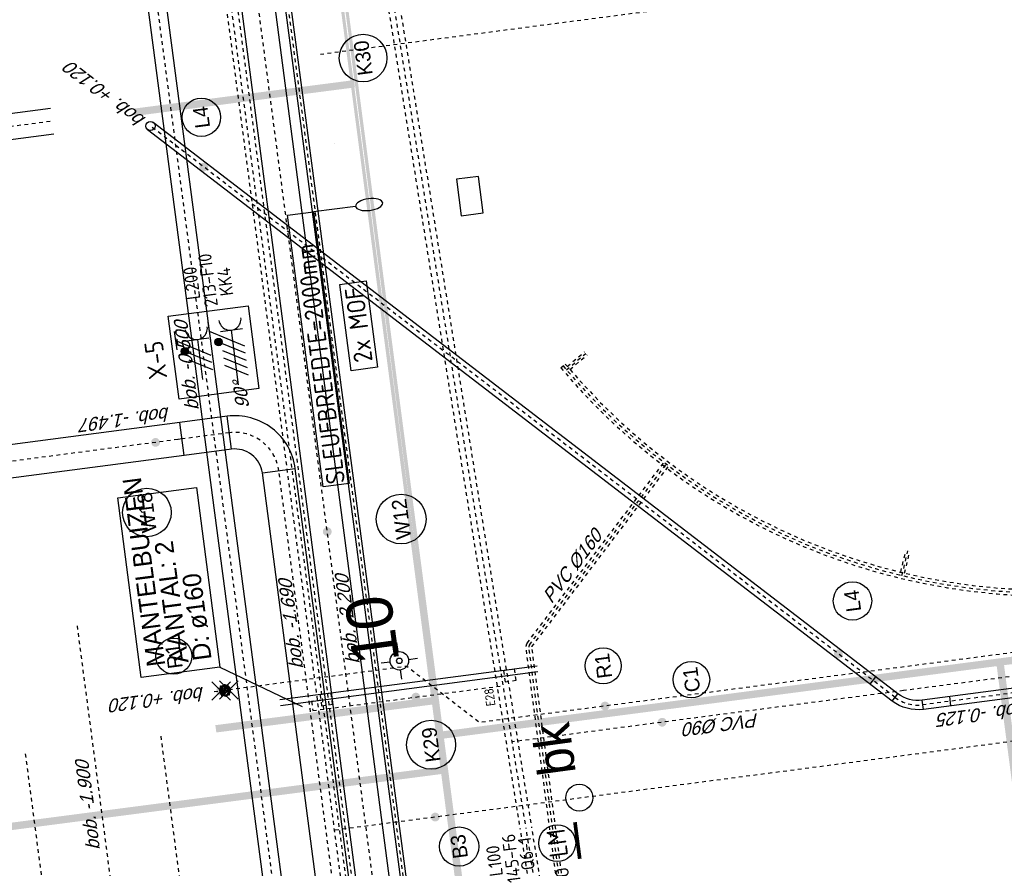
# Model space of a CAD drawing. Header units: metres. Extents: x 118052 to 118564, y 454784 to 455719.
# Tile 136 of 160: x 118496 to 118523, y 455290 to 455313. Entities that reach past the tile are written whole.
import ezdxf
from ezdxf.enums import TextEntityAlignment as Align

# ---------------------------------------------------------------- set-up
doc = ezdxf.new("R2010")
doc.units = ezdxf.units.M
doc.header["$LTSCALE"] = 0.5
doc.header["$PDMODE"] = 3
doc.header["$PDSIZE"] = 0.25
for name, pattern in [('DASHED', [19.05, 12.7, -6.35]), ('Tauw_HIDDEN', [9.525, 6.35, -3.175]), ('Tauw_HIDDEN2', [5.6, 4, -1.6]), ('Tauw_HIDDEN3', [2.8, 2, -0.8]), ('Tauw_L_Center1', [13, 8, -1.67, 1.66, -1.67]), ('Tauw_L_Center2', [6.499, 4, -0.833, 0.833, -0.833]), ('Tauw_Stramien', [13, 8, -1.67, 1.66, -1.67])]:
    doc.linetypes.add(name, pattern=pattern)
for name, color, linetype in [('EL6221--', 6, 'Continuous'), ('EL6222--', 6, 'Continuous'), ('EL6312--', 6, 'Continuous'), ('EL_N_A_EB00----REVISIE~-_-----', 1, 'Continuous'), ('GRAAFWERKZAAMHEDEN', 6, 'Continuous'), ('KABELLOOP', 6, 'Continuous'), ('Koningsstal VIEUWPORT', 254, 'Continuous'), ('M01', 6, 'Continuous'), ('MOF', 6, 'Continuous'), ('TOPOD25', 6, 'Continuous'), ('ZU_B_-_EL999---LR_pvc315_vbr11~H_-----', 1, 'Tauw_L_Center2'), ('ZU_B_-_EL999---LR_pvc315_vbr11~W_-----', 8, 'Tauw_HIDDEN2'), ('ZU_B_-_EL999---LW_pvc110_vbr11~H_-----', 1, 'Tauw_L_Center2'), ('ZU_B_-_EL999---LW_pvc110_vbr11~W_-----', 15, 'Tauw_HIDDEN2'), ('ZU_B_-_EL999---LW_pvc160_vbr11~H_-----', 1, 'Tauw_L_Center2'), ('ZU_B_-_EL999---LW_pvc160_vbr11~W_-----', 8, 'Tauw_HIDDEN2'), ('ZU_B_H_EB00----ONDERDEEL~-_-----', 1, 'Tauw_HIDDEN3'), ('ZU_N_-_AB00----ONDERDEEL__18_^200~N_-----', 7, 'Continuous'), ('ZU_N_-_AL999---LB_PE-90_sdr00__20_^200~M_-----', 7, 'Continuous'), ('ZU_N_-_AL999---LC_pvc90_sdr34__18_^200~-_-----', 7, 'Continuous'), ('ZU_N_-_AL999---LC_pvc90_sdr34__20_^200~M_-----', 7, 'Continuous'), ('ZU_N_-_AL999---LK_pvc125_sdr34__20_^200~M_-----', 7, 'Continuous'), ('ZU_N_-_AL999---LL_pvc250_zgr34__18_^200~N_-----', 7, 'Continuous'), ('ZU_N_-_AL999---LL_pvc250_zgr34__20_^200~M_-----', 7, 'Continuous'), ('ZU_N_-_AL999---LW_gvk500_sdr00__18_^200~N_-----', 7, 'Continuous'), ('ZU_N_-_AL999---LW_gvk900_vgr05__18_^200~B_-----', 7, 'Continuous'), ('ZU_N_-_AL999---LW_gvk900_vgr05__18_^200~N_-----', 7, 'Continuous'), ('ZU_N_-_AL999---LW_gvk900_vgr05__20_^200~M_-----', 7, 'Continuous'), ('ZU_N_-_AL999---LW_pvc160_vbr11__18_^200~-_-----', 7, 'Continuous'), ('ZU_N_-_AL999---LW_pvc160_vbr11__18_^200~N_-----', 7, 'Continuous'), ('ZU_N_-_AL999---LW_pvc160_vbr11__20_^200~M_-----', 7, 'Continuous'), ('ZU_N_-_EL999---LB_PE-110_sdr00~H_-----', 2, 'Tauw_L_Center2'), ('ZU_N_-_EL999---LB_PE-90_sdr00~H_-----', 2, 'Tauw_L_Center2'), ('ZU_N_-_EL999---LB_pvc160_zgr00~H_-----', 2, 'Tauw_L_Center2'), ('ZU_N_-_EL999---LB_pvc160_zgr00~W_-----', 8, 'Continuous'), ('ZU_N_-_EL999---LC_pvc90_sdr34~H_-----', 2, 'Tauw_L_Center2'), ('ZU_N_-_EL999---LK_pvc125_sdr34~H_-----', 2, 'Tauw_L_Center2'), ('ZU_N_-_EL999---LL_pvc250_pgr34~W_-----', 2, 'Continuous'), ('ZU_N_-_EL999---LL_pvc250_sdr34~H_-----', 2, 'Tauw_L_Center2'), ('ZU_N_-_EL999---LL_pvc250_zgr34~H_-----', 2, 'Tauw_L_Center2'), ('ZU_N_-_EL999---LL_pvc250_zgr34~W_-----', 2, 'Continuous'), ('ZU_N_-_EL999---LP_PE-75_sdr00~H_-----', 2, 'Tauw_L_Center2'), ('ZU_N_-_EL999---LR_PE-110_sdr00~H_-----', 2, 'Tauw_L_Center2'), ('ZU_N_-_EL999---LS_gvk700_vgr05~H_-----', 2, 'Tauw_L_Center1'), ('ZU_N_-_EL999---LS_gvk700_vgr05~W_-----', 2, 'Continuous'), ('ZU_N_-_EL999---LW_gvk500_sdr00~H_-----', 2, 'Tauw_L_Center2'), ('ZU_N_-_EL999---LW_gvk500_vgr05~H_-----', 2, 'Tauw_L_Center2'), ('ZU_N_-_EL999---LW_gvk500_vgr05~W_-----', 2, 'Continuous'), ('ZU_N_-_EL999---LW_gvk900_vgr05~H_-----', 2, 'Tauw_L_Center1'), ('ZU_N_-_EL999---LW_gvk900_vgr05~W_-----', 2, 'Continuous'), ('ZU_N_-_EL999---LW_pvc160_vbr11~H_-----', 2, 'Tauw_L_Center2'), ('ZU_N_-_EL999---SYM_STRAATKOLK~-_----c', 7, 'Tauw_L_Center2'), ('ZU_N_-_ML999---LB_PE-90_sdr00__20_^200~M_-----', 7, 'Continuous'), ('ZU_N_-_ML999---LC_pvc90_sdr34__20_^200~M_-----', 7, 'Continuous'), ('ZU_N_-_ML999---LK_pvc125_sdr34__20_^200~M_-----', 7, 'Continuous'), ('ZU_N_-_ML999---LL_pvc250_zgr34__20_^200~M_-----', 7, 'Continuous'), ('ZU_N_-_ML999---LW_gvk900_vgr05__20_^200~M_-----', 7, 'Continuous'), ('ZU_N_-_ML999---LW_pvc160_vbr11__20_^200~M_-----', 7, 'Continuous'), ('ZU_N_A_EL999---L__GY-AFSLUITER-150_pn10~W_-----', 8, 'Continuous'), ('ZU_N_A_EVRH--E-BETON_SPARING~-_-----', 253, 'Continuous'), ('ZU_N_D_EB00----ONDERDEEL~-_---H-', 2, 'Tauw_HIDDEN'), ('ZU_N_N_MVRHX---ALG_Stramien~-_008--', 8, 'Tauw_Stramien')]:
    doc.layers.add(name, color=color, linetype=linetype)
doc.styles.add('BURO-018', font='Isocp.shx', dxfattribs={"height": 360})
doc.styles.add('BURO-025', font='Isocp.shx', dxfattribs={"height": 500})
doc.styles.add('ROMANS', font='tcb_ltype.shx')
doc.styles.add('TAUW-ISOCP', font='tcb_isocp.shx')
doc.styles.add('tcb_isocp', font='tcb_isocp.shx')
doc.styles.add('WB025', font='ISO.SHX', dxfattribs={"height": 2.5})

# ---------------------------------------------------------------- blocks, each defined once
blk = doc.blocks.new('meAF150T')
at = {"color": 0}
for p, q in [((0, -105), (0, 105)), ((5, 140), (25, 140)), ((5, 80), (5, 140)), ((5, -140), (5, 80)), ((25, 80), (25, 140)), ((25, 85), (35, 85)), ((25, 85), (25, -85)), ((37, 76), (37, -75)), ((173, 76), (173, -75)), ((185, 85), (175, 85)), ((185, 140), (185, 85)), ((185, 140), (205, 140)), ((185, -85), (185, 85)), ((205, 140), (205, -80)), ((210, 105), (210, -105)), ((25, -140), (5, -140)), ((35, -85), (25, -85)), ((25, -140), (25, -85)), ((185, -85), (175, -85)), ((185, -80), (185, -140)), ((205, -140), (185, -140)), ((205, -80), (205, -140))]:
    blk.add_line(p, q, dxfattribs=at)
at = {"color": 251}
for p, q in [((97, 80), (97, 20)), ((113, 80), (113, 20)), ((28, -39), (81, -9)), ((36, -52), (88, -22)), ((174, -52), (122, -22)), ((182, -39), (129, -9))]:
    blk.add_line(p, q, dxfattribs=at)
for radius in [142, 135, 8.29]:
    blk.add_circle((105, -4), radius, dxfattribs=at)
at = {"color": 0}
blk.add_circle((105, -4), 61.8, dxfattribs=at)
at = {"color": 251}
for centre, radius, start, end in [((105, -4), 123, 111.1267, 188.8733), ((105, -4), 115, 111.1267, 188.8733), ((72, 80), 32.3, 0, 111.1267), ((72, 80), 25, 0, 111.1267), ((105, -4), 19.3, 126.6559, 173.3441), ((88, 20), 10, 306.6559, 0), ((138, 80), 32.3, 68.8733, 180), ((138, 80), 25, 68.8733, 180), ((123, 20), 10, 180, 233.3441), ((105, -4), 19.3, 6.6559, 53.3441), ((105, -4), 115, 351.1267, 68.8733), ((105, -4), 123, 351.1267, 68.8733), ((16, -18), 32.3, 188.8733, 300), ((16, -18), 25, 188.8733, 300), ((48, -74), 32.3, 120, 231.1267), ((48, -74), 25, 120, 231.1267), ((105, -4), 123, 231.1267, 308.8733), ((105, -4), 115, 231.1267, 308.8733), ((76, 0), 10, 300, 353.3441), ((93, -31), 10, 66.6559, 120), ((105, -4), 19.3, 246.6559, 293.3441), ((117, -31), 10, 60, 113.3441), ((134, 0), 10, 186.6559, 240), ((162, -74), 25, 308.8733, 60), ((194, -18), 32.3, 240, 351.1267), ((162, -74), 32.3, 308.8733, 60), ((194, -18), 25, 240, 351.1267)]:
    blk.add_arc(centre, radius, start, end, dxfattribs=at)
at = {"color": 0}
for centre, start, end in [((105, 85), 0, 180), ((105, -85), 180, 0)]:
    blk.add_arc(centre, 70, start, end, dxfattribs=at)
for p in [(0, 0), (0, 0), (210, 0), (210, 0)]:
    blk.add_point(p, dxfattribs=at)
blk = doc.blocks.new('M01')
for points in [[(0, 0.5), (0, 1)], [(-1, 0), (-0.5, 0)], [(0.5, 0), (1, 0)], [(0, -0.5), (0, -1)]]:
    blk.add_lwpolyline(points)
for radius in [0.5, 0.15]:
    blk.add_circle((0, 0), radius)
blk = doc.blocks.new('66')
at = {"linetype": 'Continuous'}
blk.add_circle((0, 0), 0.365, dxfattribs=at)
at = {"linetype": 'Continuous', "style": 'ROMANS'}
blk.add_text('bk', height=1, dxfattribs=at).set_placement((0.683, 0))
blk = doc.blocks.new('E00416')
at = {"color": 0, "linetype": 'Continuous'}
for p, q in [((-3, 7.98), (-3, 5.48)), ((-3, 6.73), (1.5, 4.13)), ((-1.5, 6.5), (1.5, 6.5)), ((0, 1), (0, 6.5)), ((1.5, 3.13), (-1.5, 4.87)), ((1.5, 2.13), (-1.5, 3.87))]:
    blk.add_line(p, q, dxfattribs=at)
at = {"color": 0, "linetype": 'Continuous', "const_width": 0.5}
blk.add_lwpolyline([(-1.68, 5.12, 1), (-2.18, 5.12, 1)], format="xyb", close=True, dxfattribs=at)
at = {"color": 0, "linetype": 'Continuous'}
blk.add_circle((-1.93, 5.12), 0.5, dxfattribs=at)
blk.add_arc((0, 8), 1.5, 180, 0, dxfattribs=at)
at = {"color": 0, "linetype": 'Continuous', "style": 'BURO-018', "flags": 1}
blk.add_attdef('E_MATCODE', text='', height=1.8, rotation=262.5837, dxfattribs=at).set_placement((-436086809.67, 176092602.94), align=Align.MIDDLE)
at = {"color": 0, "linetype": 'Continuous', "style": 'BURO-018'}
for tag, p in [('E_GKAST', (0, 13)), ('E_GROEP', (0, 10)), ('E_SGROEP', (4.5, 10))]:
    blk.add_attdef(tag, text='', height=1.8, dxfattribs=at).set_placement(p, align=Align.MIDDLE)
at = {"color": 0, "linetype": 'Continuous', "style": 'BURO-018', "flags": 1}
blk.add_attdef('E_VERMCODE', text='', height=1.8, dxfattribs=at).set_placement((13, 10), align=Align.MIDDLE)
blk = doc.blocks.new('111304D')
at = {"color": 0, "linetype": 'Continuous'}
for p, q in [((-3, 9.98), (-3, 7.48)), ((-3, 8.73), (1.5, 6.13)), ((-1.5, 8.5), (1.5, 8.5)), ((0, 1), (0, 8.5)), ((1.5, 5.13), (-1.5, 6.87)), ((1.5, 4.13), (-1.5, 5.87)), ((1.5, 3.13), (-1.5, 4.87)), ((1.5, 2.13), (-1.5, 3.87))]:
    blk.add_line(p, q, dxfattribs=at)
at = {"color": 0, "linetype": 'Continuous', "const_width": 0.5}
blk.add_lwpolyline([(-1.68, 7.12, 1), (-2.18, 7.12, 1)], format="xyb", close=True, dxfattribs=at)
at = {"color": 0, "linetype": 'Continuous'}
blk.add_circle((-1.93, 7.12), 0.5, dxfattribs=at)
blk.add_arc((0, 10), 1.5, 180, 0, dxfattribs=at)
at = {"color": 0, "linetype": 'Continuous', "style": 'BURO-018', "flags": 1}
blk.add_attdef('E_MATCODE', text='', height=1.8, rotation=262.5837, dxfattribs=at).set_placement((-436086809.67, 176092602.94), align=Align.MIDDLE)
at = {"color": 0, "linetype": 'Continuous', "style": 'BURO-018'}
for tag, p in [('E_GKAST', (0, 15.5)), ('E_GROEP', (0, 12.5)), ('E_SGROEP', (4.5, 12.5))]:
    blk.add_attdef(tag, text='', height=1.8, dxfattribs=at).set_placement(p, align=Align.MIDDLE)
at = {"color": 0, "linetype": 'Continuous', "style": 'BURO-018', "flags": 1}
blk.add_attdef('E_VERMCODE', text='', height=1.8, dxfattribs=at).set_placement((13, 12.5), align=Align.MIDDLE)
blk = doc.blocks.new('E00172')
at = {"color": 0, "linetype": 'Continuous', "const_width": 0.5}
blk.add_lwpolyline([(-2.5, 0.75), (2.5, 0.75)], dxfattribs=at)
at = {"color": 0, "linetype": 'Continuous'}
blk.add_circle((0, 3.5), 2.5, dxfattribs=at)
at = {"color": 0, "linetype": 'Continuous', "style": 'BURO-018'}
for tag, p in [('E_GKAST', (0, 11.5)), ('E_GROEP', (0, 8.5)), ('E_SGROEP', (4.5, 8.5)), ('E_ARMCODE', (0, 3.5)), ('E_SLET', (4.5, 2.5))]:
    blk.add_attdef(tag, text='', height=1.8, dxfattribs=at).set_placement(p, align=Align.MIDDLE)
blk = doc.blocks.new('A$C051E189E')
at = {"layer": 'EL6221--'}
blk.add_lwpolyline([(89872, -50125), (92135, -50125), (92135, -52307), (89872, -52307)], close=True, dxfattribs=at)
ref = blk.add_blockref('111304D', (89843, -51773), dxfattribs=dict(at, xscale=200, yscale=200, zscale=200, rotation=270.0000221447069))
ref.add_attrib('E_GROEP', 'KK4', dxfattribs={"layer": '0', "color": 1, "linetype": 'Continuous', "height": 360, "rotation": 0, "style": 'BURO-018'}).set_placement((92865, -51773), align=Align.MIDDLE)
ref.add_attrib('E_GKAST', 'L200', dxfattribs={"layer": '0', "color": 1, "linetype": 'Continuous', "height": 360, "rotation": 0, "style": 'BURO-018'}).set_placement((92943, -50873), align=Align.MIDDLE)
ref.add_attrib('E_SGROEP', '213-F10', dxfattribs={"layer": '0', "color": 1, "linetype": 'Continuous', "height": 360, "rotation": 0, "style": 'BURO-018'}).set_placement((92967, -51318), align=Align.MIDDLE)
at = {"layer": 'EL6222--', "xscale": 200, "yscale": 200, "zscale": 200, "rotation": 270.0000221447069}
blk.add_blockref('E00416', (90111, -50836), dxfattribs=at)
at = {"layer": 'EL6312--'}
ref = blk.add_blockref('E00172', (76609, -59415), dxfattribs=dict(at, xscale=200.0000000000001, yscale=200.0000000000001, zscale=200.0000000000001, rotation=359.9226929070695))
ref.add_attrib('E_ARMCODE', 'LM', dxfattribs={"layer": '0', "color": 2, "linetype": 'Continuous', "height": 500, "style": 'BURO-025'}).set_placement((76610, -58715), align=Align.MIDDLE)
ref.add_attrib('E_SLET', 'O', dxfattribs={"layer": '0', "color": 1, "linetype": 'Continuous', "height": 360, "style": 'BURO-018'}).set_placement((75802, -58742), align=Align.MIDDLE)
ref.add_attrib('E_GROEP', '145-F6', dxfattribs={"layer": '0', "color": 1, "linetype": 'Continuous', "height": 360, "style": 'BURO-018'}).set_placement((76363, -57426), align=Align.MIDDLE)
ref.add_attrib('E_GKAST', 'L100', dxfattribs={"layer": '0', "color": 1, "linetype": 'Continuous', "height": 360, "style": 'BURO-018'}).set_placement((76353, -56965), align=Align.MIDDLE)
ref.add_attrib('E_SGROEP', 'Q6-1', dxfattribs={"layer": '0', "color": 1, "linetype": 'Continuous', "height": 360, "style": 'BURO-018'}).set_placement((76435, -57847), align=Align.MIDDLE)
at = {"layer": 'EL6221--', "color": 2, "style": 'BURO-025'}
blk.add_text('X-5', height=500, dxfattribs=at).set_placement((90483, -49886))
blk = doc.blocks.new('A$C6DFC50BF')
at = {"layer": 'GRAAFWERKZAAMHEDEN'}
for p, q in [((82529, -50278), (81178, -52344)), ((81286, -51770), (81286, -58798)), ((81446, -51770), (81446, -58798)), ((94430, -55545), (94430, -54396))]:
    blk.add_line(p, q, dxfattribs=at)
for points in [[(82529, -48130), (87435, -48130), (87435, -50278), (82529, -50278)], [(87007, -53682), (94430, -53682), (94430, -54396), (87007, -54396)]]:
    blk.add_lwpolyline(points, close=True, dxfattribs=at)
at = {"layer": 'GRAAFWERKZAAMHEDEN', "extrusion": (0, 0, -1)}
blk.add_ellipse((94430, -55915), major_axis=(0, -370), ratio=0.428882, start_param=-3.141592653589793, end_param=3.141592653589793, dxfattribs=at)
at = {"layer": 'KABELLOOP', "linetype": 'DASHED', "const_width": 200}
for points in [[(78974, -55944), (78984, -39191)], [(80883, -49951), (80873, -55944)], [(97737, -49946), (97728, -55947)], [(79918, -55944), (79918, -91750), (53598, -91754), (53598, -89650)], [(63390, -68371), (63373, -71240), (79918, -71240)]]:
    blk.add_lwpolyline(points, dxfattribs=at)
blk.add_lwpolyline([(186089, -55944), (-17582, -55944)], close=True, dxfattribs=at)
at = {"layer": 'MOF'}
blk.add_lwpolyline([(90029, -54849), (92389, -54849), (92389, -55562), (90029, -55562)], close=True, dxfattribs=at)
at = {"layer": 'GRAAFWERKZAAMHEDEN', "color": 2}
for s, p in [('MANTELBUIZEN', (82768, -48822)), ('AANTAL: 2', (82768, -49455)), ('D: ø160', (82768, -50084))]:
    blk.add_text(s, height=500, rotation=359.9837, dxfattribs=at).set_placement(p)
at = {"layer": 'GRAAFWERKZAAMHEDEN', "color": 2, "style": 'BURO-025'}
blk.add_text('SLEUFBREEDTE=2000mm', height=500, rotation=359.9837, dxfattribs=at).set_placement((87041, -54292))
at = {"layer": 'MOF', "color": 2, "style": 'BURO-025'}
blk.add_text('2x MOF', height=500, rotation=359.9837, dxfattribs=at).set_placement((90212, -55458))
blk = doc.blocks.new('Leidingen')
at = {"layer": 'ZU_B_-_EL999---LR_pvc315_vbr11~H_-----'}
for points in [[(-184985.7, 1922.1), (-152315.8, 2855.2)], [(-188528.2, 1820.9), (-185095.7, 1919)]]:
    blk.add_lwpolyline(points, dxfattribs=at)
at = {"layer": 'ZU_B_-_EL999---LR_pvc315_vbr11~W_-----'}
for points in [[(-184990.2, 2079.5), (-152320.3, 3012.6)], [(-184981.2, 1764.7), (-152311.3, 2697.7)], [(-188532.7, 1978.4), (-185100.2, 2076.4)], [(-188523.7, 1663.5), (-185091.2, 1761.5)]]:
    blk.add_lwpolyline(points, dxfattribs=at)
at = {"layer": 'ZU_B_-_EL999---LW_pvc110_vbr11~H_-----'}
for points in [[(-172936.2, -778.1), (-172561.4, -1355)], [(-179644.2, -9064.2), (-179001.9, -9310.7)]]:
    blk.add_lwpolyline(points, dxfattribs=at)
at = {"layer": 'ZU_B_-_EL999---LW_pvc110_vbr11~W_-----'}
for points in [[(-172938.7, -875.2), (-172607.5, -1385)], [(-172846.4, -815.3), (-172515.3, -1325)], [(-179549.7, -9041.6), (-178982.2, -9259.4)], [(-179589.1, -9144.3), (-179021.6, -9362.1)]]:
    blk.add_lwpolyline(points, dxfattribs=at)
at = {"layer": 'ZU_B_-_EL999---LW_pvc160_vbr11~H_-----'}
for points in [[(-192940.6, 1403.4), (-192940.6, 1285.4, 0.4142136), (-192858.6, 1203.4), (-180252.7, 1204.6, -0.1971205), (-180195.1, 1181), (-175821.6, -3131.8)], [(-172819.2, -702.8, 0.3271499), (-180200.6, -19710.8)]]:
    blk.add_lwpolyline(points, format="xyb", dxfattribs=at)
at = {"layer": 'ZU_B_-_EL999---LW_pvc160_vbr11~W_-----'}
blk.add_line((-172862.3, -635.3), (-172776.2, -770.2), dxfattribs=at)
for points in [[(-193020.6, 1403.4), (-193020.6, 1285.4, 0.4142136), (-192858.6, 1123.4), (-180252.7, 1124.6, -0.1971205), (-180251.3, 1124.1), (-175877.8, -3188.7)], [(-192860.6, 1403.4), (-192860.6, 1285.4, 0.4142136), (-192858.6, 1283.4), (-180252.7, 1284.6, -0.1971205), (-180139, 1238), (-175765.5, -3074.8)], [(-172862.3, -635.3, 0.3271499), (-180277.9, -19731.5, 0.3271499)], [(-172776.2, -770.2, 0.3271499), (-180123.4, -19690.1, 0.3271499)]]:
    blk.add_lwpolyline(points, format="xyb", dxfattribs=at)
at = {"layer": 'ZU_B_H_EB00----ONDERDEEL~-_-----', "ltscale": 0.005}
blk.add_arc((-166028.2, 4641.2), 1, 91.1194, 181.1194, dxfattribs=at)
at = {"layer": 'ZU_N_-_EL999---LB_PE-110_sdr00~H_-----'}
blk.add_lwpolyline([(-189750.6, 554.2), (-189750.6, 7068.1), (-129822, 7068.1), (-129822, 7212.6)], dxfattribs=at)
at = {"layer": 'ZU_N_-_EL999---LB_PE-90_sdr00~H_-----'}
blk.add_lwpolyline([(-201858.8, -23250.3), (-201858.8, -11695.8), (-184489.4, -11695.8), (-184491.2, 7068.1)], dxfattribs=at)
at = {"layer": 'ZU_N_-_EL999---LB_pvc160_zgr00~H_-----'}
blk.add_lwpolyline([(-188326.3, 428), (-188330.9, 4822.3, -0.4142136), (-187771.5, 5382.9), (-138780.5, 5434.3, 0.4139341), (-138221.1, 5994.4), (-138227, 68533.4, 0.1989124), (-138391.1, 68929.4), (-148707.2, 79243.6, 0.1983621), (-149102, 79407.5), (-169703.5, 79449.2, 0.123322), (-169967.6, 79383.6), (-194911.9, 66117.4)], format="xyb", dxfattribs=at)
at = {"layer": 'ZU_N_-_EL999---LB_pvc160_zgr00~W_-----'}
for points in [[(-188246.3, 428), (-188250.9, 4822.4, -0.4142136), (-187771.4, 5302.9), (-138780.4, 5354.3, 0.4139341), (-138141.1, 5994.4), (-138147, 68533.4, 0.1989124), (-138334.5, 68985.9), (-148650.6, 79300.1, 0.1983621), (-149101.9, 79487.5), (-169703.3, 79529.2, 0.123322), (-170005.1, 79454.3), (-194949.5, 66188.1)], [(-188406.3, 427.9), (-188410.9, 4822.2, -0.4142136), (-187771.6, 5462.9), (-138780.6, 5514.3, 0.4139341), (-138301.1, 5994.3), (-138307, 68533.4, 0.1989124), (-138447.6, 68872.8), (-148763.8, 79187, 0.1983621), (-149102.2, 79327.5), (-169703.6, 79369.2, 0.123322), (-169930, 79313), (-194874.3, 66046.8)]]:
    blk.add_lwpolyline(points, format="xyb", dxfattribs=at)
at = {"layer": 'ZU_N_-_EL999---LC_pvc90_sdr34~H_-----'}
blk.add_lwpolyline([(-184593.4, -12189.5), (-182740.8, -12189.5), (-182740.8, -8697.2), (-182740.8, 1986.2)], dxfattribs=at)
at = {"layer": 'ZU_N_-_EL999---LK_pvc125_sdr34~H_-----'}
for points in [[(-180948.1, 6980.2), (-180948.1, 7230.2), (-181198.1, 7230.2), (-181198.1, 2030.3)], [(-180948.1, 1966.8), (-180948.1, 2037.4)]]:
    blk.add_lwpolyline(points, dxfattribs=at)
at = {"layer": 'ZU_N_-_EL999---LL_pvc250_pgr34~W_-----'}
blk.add_circle((-164918.5, 9531.9), 125, dxfattribs=at)
at = {"layer": 'ZU_N_-_EL999---LL_pvc250_sdr34~H_-----'}
blk.add_line((-167648.8, 6800.3), (-167648.8, 6800.3), dxfattribs=at)
at = {"layer": 'ZU_N_-_EL999---LL_pvc250_zgr34~H_-----'}
blk.add_lwpolyline([(-183190.8, -13474), (-183190.8, -9171.1, -0.1988535), (-182892.2, -8450), (-164918.5, 9531.9)], format="xyb", dxfattribs=at)
at = {"layer": 'ZU_N_-_EL999---LL_pvc250_zgr34~W_-----', "linetype": 'Continuous'}
for p, q in [((-182450.4, -7831.2), (-182273.6, -8007.9)), ((-182980.6, -8361.6), (-182803.8, -8538.4)), ((-183315.8, -9171.1), (-183065.8, -9171.1)), ((-183315.8, -9921.1), (-183065.8, -9921.1))]:
    blk.add_line(p, q, dxfattribs=at)
at = {"layer": 'ZU_N_-_EL999---LL_pvc250_zgr34~W_-----'}
for points in [[(-183315.8, -13474), (-183315.8, -9171.1, -0.1988535), (-182980.6, -8361.6), (-165006.9, 9620.3)], [(-183065.8, -13474), (-183065.8, -9171.1, -0.1988535), (-182803.8, -8538.4), (-164830, 9443.5)]]:
    blk.add_lwpolyline(points, format="xyb", dxfattribs=at)
at = {"layer": 'ZU_N_-_EL999---LP_PE-75_sdr00~H_-----', "flags": 128}
blk.add_lwpolyline([(-118553.2, 6962), (-242100.9, 6918.1), (-260870, 6918.1), (-260870, -569.1), (-260870, -22082.4), (-262858.1, -22082.4)], dxfattribs=at)
at = {"layer": 'ZU_N_-_EL999---LR_PE-110_sdr00~H_-----'}
blk.add_lwpolyline([(-243248.2, 6768.1), (-93379.2, 6768.1, -0.1316525), (-90879.2, 6098.3), (-85840.8, 3189.4)], format="xyb", dxfattribs=at)
at = {"layer": 'ZU_N_-_EL999---LS_gvk700_vgr05~H_-----'}
blk.add_lwpolyline([(-164437.6, 28944.2), (-164435.1, 12156)], dxfattribs=at)
at = {"layer": 'ZU_N_-_EL999---LS_gvk700_vgr05~W_-----'}
for points in [[(-164787.6, 28945.1), (-164785.1, 12156)], [(-164087.6, 28943.4), (-164085.1, 12156.1)]]:
    blk.add_lwpolyline(points, dxfattribs=at)
at = {"layer": 'ZU_N_-_EL999---LW_gvk500_sdr00~H_-----'}
blk.add_line((-198035.7, 13253.5), (-178012.5, 13253.5), dxfattribs=at)
at = {"layer": 'ZU_N_-_EL999---LW_gvk500_vgr05~H_-----'}
blk.add_lwpolyline([(-153708, 11108.9), (-153707.3, 9682.9, -0.4142136), (-154456.9, 8932.4), (-209397.5, 8902.7)], format="xyb", dxfattribs=at)
at = {"layer": 'ZU_N_-_EL999---LW_gvk500_vgr05~W_-----'}
for points in [[(-153958, 11108.9), (-153957.3, 9682.7, -0.4142136), (-154457, 9182.4), (-209397.7, 9152.7)], [(-153458, 11108.9), (-153457.3, 9683, -0.4142136), (-154456.7, 8682.4), (-209397.4, 8652.7)]]:
    blk.add_lwpolyline(points, format="xyb", dxfattribs=at)
at = {"layer": 'ZU_N_-_EL999---LW_gvk900_vgr05~H_-----'}
blk.add_lwpolyline([(-173438.4, 9904), (-173440.9, 26690.7)], dxfattribs=at)
for points in [[(-221527.9, 14778.6), (-221517.2, 8493.3, 0.4137152), (-220320.2, 7298.3), (-174635.4, 7298.3, 0.4142136), (-173438.4, 8495.3), (-173438.4, 9789.3, 0.0000367), (-173438.4, 9789.5), (-173438.4, 9904)], [(-241353.5, 8700.8), (-241353.5, 7410.2, 0.4142136), (-240156.5, 6213.2), (-134155.4, 6213.2, 0.4142136), (-132958.4, 7410.2), (-132958.4, 9548.4)]]:
    blk.add_lwpolyline(points, format="xyb", dxfattribs=at)
at = {"layer": 'ZU_N_-_EL999---LW_gvk900_vgr05~W_-----', "linetype": 'Continuous'}
for p, q in [((-173888.4, 9789.4), (-172988.4, 9789.5)), ((-173888.4, 9789.3), (-172988.4, 9789.3)), ((-173888.4, 8495.3), (-172988.4, 8495.3)), ((-174635.4, 7748.3), (-174635.4, 6848.3))]:
    blk.add_line(p, q, dxfattribs=at)
at = {"layer": 'ZU_N_-_EL999---LW_gvk900_vgr05~W_-----'}
for points in [[(-221977.9, 14777.8), (-221967.2, 8492.5, 0.4137152), (-220320.2, 6848.3), (-174635.4, 6848.3, 0.4142136), (-172988.4, 8495.3), (-172988.4, 9789.3, 0.0000367), (-172988.4, 9789.5), (-172990.9, 26690.7)], [(-221077.9, 14779.4), (-221067.2, 8494.1, 0.4137152), (-220320.2, 7748.3), (-174635.4, 7748.3, 0.4142136), (-173888.4, 8495.3), (-173888.4, 9789.3, 0.0000367), (-173888.4, 9789.4), (-173890.9, 26690.6)], [(-241803.5, 8700.8), (-241803.5, 7410.2, 0.4142136), (-240156.5, 5763.2), (-134155.4, 5763.2, 0.4142136), (-132508.4, 7410.2), (-132508.4, 9548.4)], [(-240903.5, 8700.8), (-240903.5, 7410.2, 0.4142136), (-240156.5, 6663.2), (-134155.4, 6663.2, 0.4142136), (-133408.4, 7410.2), (-133408.4, 9548.4)]]:
    blk.add_lwpolyline(points, format="xyb", dxfattribs=at)
at = {"layer": 'ZU_N_-_EL999---LW_pvc160_vbr11~H_-----', "flags": 128}
blk.add_lwpolyline([(-192167.7, -22097.6), (-189931.8, -19861.4), (-189932.5, -12745.7), (-182104.6, -12745.4), (-182104.6, 2800.7), (-180342, 4555.2), (-180347.1, 9902.4)], dxfattribs=at)
at = {"layer": 'ZU_N_-_EL999---SYM_STRAATKOLK~-_----c', "lineweight": -3}
for points in [[(-181098.1, 6680.2), (-180798.1, 6680.2), (-180798.1, 6980.2), (-181098.1, 6980.2)], [(-181098.1, 1666.8), (-180798.1, 1666.8), (-180798.1, 1966.8), (-181098.1, 1966.8)]]:
    blk.add_lwpolyline(points, close=True, dxfattribs=at)
at = {"layer": 'ZU_N_-_ML999---LB_PE-90_sdr00__20_^200~M_-----', "flags": 128}
blk.add_lwpolyline([(-184490.9, 4319, 0, 0, 0), (-184388.6, 4381.8, 0, 91.8, 0), (-184396.4, 4377, 91.8, 169.7, 0), (-184418.6, 4363.4, 169.7, 221.7, 0), (-184451.8, 4343, 221.7, 240, 0), (-184490.9, 4319, 240, 221.7, 0), (-184530, 4295, 221.7, 169.7, 0), (-184563.3, 4274.7, 169.7, 91.8, 0), (-184585.4, 4261.1, 91.8, 0, 0), (-184593.2, 4256.3, 0, 0, 0), (-184490.9, 4319, 0, 0, 0), (-184913.9, 4059.6, 0, 0, 0)], format="xyseb", dxfattribs=at)
at = {"layer": 'ZU_N_-_ML999---LB_PE-90_sdr00__20_^200~M_-----'}
blk.add_circle((-185367.1, 3781.7), 531.6, dxfattribs=at)
at = {"layer": 'ZU_N_-_ML999---LC_pvc90_sdr34__20_^200~M_-----', "ltscale": 0.005}
blk.add_lwpolyline([(-182740.8, -2108.3, 0, 0, 0), (-182797.2, -2002.4, 0, 91.8, 0), (-182792.9, -2010.4, 91.8, 169.7, 0), (-182780.7, -2033.4, 169.7, 221.7, 0), (-182762.4, -2067.8, 221.7, 240, 0), (-182740.8, -2108.3, 240, 221.7, 0), (-182719.2, -2148.8, 221.7, 169.7, 0), (-182700.9, -2183.2, 169.7, 91.8, 0), (-182688.6, -2206.1, 91.8, 0, 0), (-182684.3, -2214.2, 0, 0, 0), (-182740.8, -2108.3, 0, 0, 0), (-182066.5, -2714, 0, 0, 0)], format="xyseb", dxfattribs=at)
blk.add_circle((-181698.7, -3044.4), 494.4, dxfattribs=at)
at = {"layer": 'ZU_N_-_ML999---LK_pvc125_sdr34__20_^200~M_-----', "flags": 128}
for points in [[(-181198.1, 4416.8, 0, 0, 0), (-181080, 4438.1, 0, 91.8, 0), (-181089, 4436.5, 91.8, 169.7, 0), (-181114.6, 4431.9, 169.7, 221.7, 0), (-181152.9, 4425, 221.7, 240, 0), (-181198.1, 4416.8, 240, 221.7, 0), (-181243.3, 4408.7, 221.7, 169.7, 0), (-181281.6, 4401.8, 169.7, 91.8, 0), (-181307.2, 4397.2, 91.8, 0, 0), (-181316.2, 4395.6, 0, 0, 0), (-181198.1, 4416.8, 0, 0, 0), (-181879.7, 4294.2, 0, 0, 0)], [(-161829.3, 3470.7, 0, 0, 0), (-161709.5, 3464.2, 0, 91.8, 0), (-161718.6, 3464.7, 91.8, 169.7, 0), (-161744.6, 3466.1, 169.7, 221.7, 0), (-161783.5, 3468.2, 221.7, 240, 0), (-161829.3, 3470.7, 240, 221.7, 0), (-161875.2, 3473.2, 221.7, 169.7, 0), (-161914, 3475.4, 169.7, 91.8, 0), (-161940, 3476.8, 91.8, 0, 0), (-161949.1, 3477.3, 0, 0, 0), (-161829.3, 3470.7, 0, 0, 0), (-163196.3, 3545.4, 0, 0, 0)]]:
    blk.add_lwpolyline(points, format="xyseb", dxfattribs=at)
at = {"layer": 'ZU_N_-_ML999---LK_pvc125_sdr34__20_^200~M_-----'}
for centre, radius in [((-182532.1, 4176.7), 662.9), ((-163840.5, 3580.6), 645.2)]:
    blk.add_circle(centre, radius, dxfattribs=at)
at = {"layer": 'ZU_N_-_ML999---LL_pvc250_zgr34__20_^200~M_-----', "flags": 128}
for points in [[(-166207.6, 8242.2, 0, 0, 0), (-166327.2, 8251.9, 0, 91.8, 0), (-166318.1, 8251.2, 91.8, 169.7, 0), (-166292.2, 8249.1, 169.7, 221.7, 0), (-166253.3, 8245.9, 221.7, 240, 0), (-166207.6, 8242.2, 240, 221.7, 0), (-166161.8, 8238.4, 221.7, 169.7, 0), (-166123, 8235.3, 169.7, 91.8, 0), (-166097.1, 8233.1, 91.8, 0, 0), (-166088, 8232.4, 0, 0, 0), (-166207.6, 8242.2, 0, 0, 0), (-165381.7, 8174.7, 0, 0, 0)], [(-181523.8, -7081, 0, 0, 0), (-181634.8, -7035.3, 0, 91.8, 0), (-181626.3, -7038.8, 91.8, 169.7, 0), (-181602.3, -7048.7, 169.7, 221.7, 0), (-181566.3, -7063.5, 221.7, 240, 0), (-181523.8, -7081, 240, 221.7, 0), (-181481.4, -7098.6, 221.7, 169.7, 0), (-181445.4, -7113.4, 169.7, 91.8, 0), (-181421.4, -7123.3, 91.8, 0, 0), (-181412.9, -7126.8, 0, 0, 0), (-181523.8, -7081, 0, 0, 0), (-180633.7, -7448.3, 0, 0, 0)]]:
    blk.add_lwpolyline(points, format="xyseb", dxfattribs=at)
at = {"layer": 'ZU_N_-_ML999---LL_pvc250_zgr34__20_^200~M_-----'}
for centre in [(-164863.4, 8132.4), (-180153, -7646.7)]:
    blk.add_circle(centre, 520, dxfattribs=at)
at = {"layer": 'ZU_N_-_ML999---LW_gvk900_vgr05__20_^200~M_-----', "flags": 128}
for points in [[(-173438.5, 10509, 0, 0, 0), (-173322.3, 10478.8, 0, 91.8, 0), (-173331.2, 10481.1, 91.8, 169.7, 0), (-173356.3, 10487.7, 169.7, 221.7, 0), (-173394.1, 10497.4, 221.7, 240, 0), (-173438.5, 10509, 240, 221.7, 0), (-173482.9, 10520.5, 221.7, 169.7, 0), (-173520.6, 10530.3, 169.7, 91.8, 0), (-173545.8, 10536.8, 91.8, 0, 0), (-173554.7, 10539.1, 0, 0, 0), (-173438.5, 10509, 0, 0, 0), (-174653.3, 10823.9, 0, 0, 0)], [(-176441, 6213.2, 0, 0, 0), (-176445.6, 6333.1, 0, 91.8, 0), (-176445.3, 6323.9, 91.8, 169.7, 0), (-176444.3, 6298, 169.7, 221.7, 0), (-176442.8, 6259, 221.7, 240, 0), (-176441, 6213.2, 240, 221.7, 0), (-176439.3, 6167.3, 221.7, 169.7, 0), (-176437.8, 6128.4, 169.7, 91.8, 0), (-176436.8, 6102.4, 91.8, 0, 0), (-176436.4, 6093.2, 0, 0, 0), (-176441, 6213.2, 0, 0, 0), (-176388.9, 4856.6, 0, 0, 0)]]:
    blk.add_lwpolyline(points, format="xyseb", dxfattribs=at)
at = {"layer": 'ZU_N_-_ML999---LW_gvk900_vgr05__20_^200~M_-----'}
for centre, radius in [((-175290.9, 10989.2), 658.6), ((-176363.1, 4183.3), 673.7)]:
    blk.add_circle(centre, radius, dxfattribs=at)
at = {"layer": 'ZU_N_-_ML999---LW_pvc160_vbr11__20_^200~M_-----', "flags": 128}
for points in [[(-180347, 9640.2, 0, 0, 0), (-180430.7, 9554.2, 0, 91.8, 0), (-180424.3, 9560.8, 91.8, 169.7, 0), (-180406.2, 9579.4, 169.7, 221.7, 0), (-180379, 9607.3, 221.7, 240, 0), (-180347, 9640.2, 240, 221.7, 0), (-180315, 9673.1, 221.7, 169.7, 0), (-180287.8, 9701, 169.7, 91.8, 0), (-180269.6, 9719.6, 91.8, 0, 0), (-180263.3, 9726.2, 0, 0, 0), (-180347, 9640.2, 0, 0, 0), (-179586.7, 10418.9, 0, 0, 0)], [(-182104.6, -630.5, 0, 0, 0), (-182224.1, -620.1, 0, 91.8, 0), (-182215, -620.9, 91.8, 169.7, 0), (-182189.1, -623.1, 169.7, 221.7, 0), (-182150.3, -626.5, 221.7, 240, 0), (-182104.6, -630.5, 240, 221.7, 0), (-182058.8, -634.4, 221.7, 169.7, 0), (-182020, -637.8, 169.7, 91.8, 0), (-181994.1, -640, 91.8, 0, 0), (-181985, -640.8, 0, 0, 0), (-182104.6, -630.5, 0, 0, 0), (-181508.1, -682.1, 0, 0, 0)]]:
    blk.add_lwpolyline(points, format="xyseb", dxfattribs=at)
at = {"layer": 'ZU_N_-_ML999---LW_pvc160_vbr11__20_^200~M_-----'}
for centre in [(-179245.4, 10769.3), (-181020.9, -724.4)]:
    blk.add_circle(centre, 489.1, dxfattribs=at)
at = {"layer": 'ZU_N_A_EVRH--E-BETON_SPARING~-_-----', "flags": 128}
blk.add_lwpolyline([(-167426.6, 1501.4), (-168426.6, 1501.4), (-168426.6, 901.4), (-167426.6, 901.4), (-167426.6, 1501.4)], dxfattribs=at)
at = {"layer": 'ZU_N_D_EB00----ONDERDEEL~-_---H-'}
for points in [[(-181347.1, 15104.5), (-195831.5, 15103.2)], [(-181347.1, 11404.5), (-195819.1, 11403.2)]]:
    blk.add_lwpolyline(points, dxfattribs=at)
at = {"layer": 'ZU_N_N_MVRHX---ALG_Stramien~-_008--'}
blk.add_line((-163594.5, -15224.7), (-163594.5, 4715), dxfattribs=at)
at = {"layer": 'EL_N_A_EB00----REVISIE~-_-----'}
for name in ['A$C051E189E', 'A$C6DFC50BF']:
    blk.add_blockref(name, (-262229.9, 59850.1), dxfattribs=at)
at = {"layer": 'M01'}
ref = blk.add_blockref('M01', (-180164.8, 4731.5), dxfattribs=dict(at, xscale=499.9999999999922, yscale=499.9999999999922, zscale=499.9999999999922, rotation=0.2803370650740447))
ref.add_attrib('TAG', '10', (-180164.8, 4731.5), dxfattribs={"layer": '0', "color": 81, "height": 1250, "rotation": 0.28034})
at = {"layer": 'TOPOD25', "xscale": 999.9999999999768, "yscale": 999.9999999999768, "zscale": 999.9999999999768, "rotation": 0.2803370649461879}
blk.add_blockref('66', (-184477.6, 381.4), dxfattribs=at)
at = {"layer": 'ZU_N_A_EL999---L__GY-AFSLUITER-150_pn10~W_-----', "rotation": 270.0101344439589}
blk.add_blockref('meAF150T', (-180347.1, 9624.2), dxfattribs=at)
at = {"layer": 'ZU_B_-_EL999---LR_pvc315_vbr11~H_-----', "style": 'WB025'}
blk.add_text('E28', height=250, rotation=0.00544, dxfattribs=at).set_placement((-181704.1, 2307.2))
at = {"layer": 'ZU_N_-_AB00----ONDERDEEL__18_^200~N_-----', "style": 'tcb_isocp', "oblique": 20.00024}
blk.add_text('bob. -1.900', height=360, rotation=0.00544, dxfattribs=at).set_placement((-184182.7, 13434.9))
at = {"layer": 'ZU_N_-_AL999---LB_PE-90_sdr00__20_^200~M_-----', "style": 'tcb_isocp'}
blk.add_text('B3', height=400, dxfattribs=at).set_placement((-185367.1, 3781.7), align=Align.MIDDLE)
at = {"layer": 'ZU_N_-_AL999---LC_pvc90_sdr34__18_^200~-_-----', "style": 'TAUW-ISOCP', "oblique": 20.00024}
blk.add_text('PVC %%12990', height=360, rotation=90, dxfattribs=at).set_placement((-182835.5, -4719.1))
at = {"layer": 'ZU_N_-_AL999---LC_pvc90_sdr34__20_^200~M_-----', "ltscale": 0.005, "style": 'tcb_isocp'}
blk.add_text('C1', height=400, dxfattribs=at).set_placement((-181698.7, -3044.4), align=Align.MIDDLE)
at = {"layer": 'ZU_N_-_AL999---LK_pvc125_sdr34__20_^200~M_-----', "style": 'tcb_isocp'}
for s, p in [('K29', (-182532.1, 4176.7)), ('K30', (-163840.5, 3580.6))]:
    blk.add_text(s, height=400, dxfattribs=at).set_placement(p, align=Align.MIDDLE)
at = {"layer": 'ZU_N_-_AL999---LL_pvc250_zgr34__18_^200~N_-----', "style": 'tcb_isocp', "oblique": 20.00024}
for s, rotation, p in [('bob. +0.120', 45.01299, (-164700.9, 9605)), ('bob. -0.125', 90.003, (-183477.2, -11970.4))]:
    blk.add_text(s, height=360, rotation=rotation, dxfattribs=at).set_placement(p)
at = {"layer": 'ZU_N_-_AL999---LL_pvc250_zgr34__20_^200~M_-----', "style": 'tcb_isocp'}
for p in [(-164863.4, 8132.4), (-180153, -7646.7)]:
    blk.add_text('L4', height=400, dxfattribs=at).set_placement(p, align=Align.MIDDLE)
at = {"layer": 'ZU_N_-_AL999---LW_gvk500_sdr00__18_^200~N_-----', "style": 'tcb_isocp', "oblique": 20.00024}
blk.add_text('bob. -0.500', height=360, rotation=0.03102, dxfattribs=at).set_placement((-172713.8, 9230))
at = {"layer": 'ZU_N_-_AL999---LW_gvk900_vgr05__18_^200~B_-----', "style": 'tcb_isocp', "oblique": 20.00024}
blk.add_text('90%%d', height=360, dxfattribs=at).set_placement((-172472.8, 8048.8), align=Align.MIDDLE_CENTER)
at = {"layer": 'ZU_N_-_AL999---LW_gvk900_vgr05__18_^200~N_-----', "style": 'tcb_isocp', "oblique": 20.00024}
blk.add_text('bob. -1.497', height=360, rotation=90.00841, dxfattribs=at).set_placement((-172538.7, 10013))
for s, p in [('bob. -1.690', (-180030, 7340.7)), ('bob. -2.200', (-180097.7, 5804.1))]:
    blk.add_text(s, height=360, dxfattribs=at).set_placement(p)
at = {"layer": 'ZU_N_-_AL999---LW_gvk900_vgr05__20_^200~M_-----', "style": 'tcb_isocp'}
for s, p in [('W18', (-175290.9, 10989.2)), ('W12', (-176363.1, 4183.3))]:
    blk.add_text(s, height=400, dxfattribs=at).set_placement(p, align=Align.MIDDLE)
at = {"layer": 'ZU_N_-_AL999---LW_pvc160_vbr11__18_^200~-_-----', "style": 'TAUW-ISOCP', "oblique": 20.00024}
blk.add_text('PVC %%129160', height=360, rotation=315.40062, dxfattribs=at).set_placement((-179186.4, 447.3))
at = {"layer": 'ZU_N_-_AL999---LW_pvc160_vbr11__18_^200~N_-----', "style": 'tcb_isocp', "oblique": 20.00024}
blk.add_text('bob. +0.120', height=360, rotation=90.01298, dxfattribs=at).set_placement((-180173.8, 10074.3))
at = {"layer": 'ZU_N_-_AL999---LW_pvc160_vbr11__20_^200~M_-----', "style": 'tcb_isocp'}
blk.add_text('R1', height=400, dxfattribs=at).set_placement((-179245.4, 10769.3), align=Align.MIDDLE)
blk.add_text('R1', height=400, rotation=360, dxfattribs=at).set_placement((-181020.9, -724.4), align=Align.MIDDLE)

msp = doc.modelspace()

# ---------------------------------------------------------------- block references
at = {"layer": 'Koningsstal VIEUWPORT', "color": 6, "xscale": 0.0009975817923, "yscale": 0.0009975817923, "zscale": 0.0009975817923, "rotation": 97.46987594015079}
msp.add_blockref('Leidingen', (118487.852, 455474.689), dxfattribs=at)

doc.saveas('drawing.dxf')
